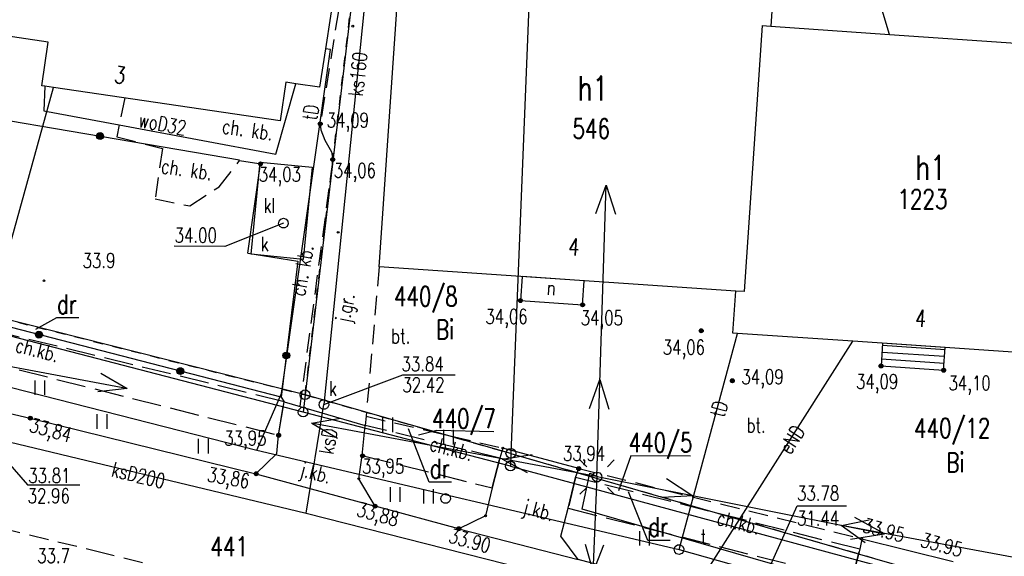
# Model space of a CAD drawing. Header units: millimetres. Extents: x 1427 to 82594, y 2364 to 16149.
# Tile 11 of 58: x 1592 to 1643, y 2424 to 2451. Entities that reach past the tile are written whole.
import ezdxf
from ezdxf.enums import TextEntityAlignment as Align

# ---------------------------------------------------------------- set-up
doc = ezdxf.new("R2010")
doc.units = ezdxf.units.MM
for name, pattern in [('2', [1, 0.5, -0.5]), ('423', [2, 1.5, -0.5]), ('424', [1.5, 1, -0.5]), ('901', [0])]:
    doc.linetypes.add(name, pattern=pattern)
for name, color, linetype in [('202-punkt_graniczny', 7, 'Continuous'), ('210-oznaczenie_konturu_uzytku_g', 7, 'Continuous'), ('211-numer_dzialki_ewidencyjnej', 7, 'Continuous'), ('218-kontur_uzytku_gruntowego', 7, 'Continuous'), ('219-dzialka_ewidencyjna', 7, 'Continuous'), ('238-Punkt_adresowy_budynku', 7, 'Continuous'), ('312-budynek_ewidencyjny', 7, 'Continuous'), ('312-oznaczenie_budynku_ewidency', 7, 'Continuous'), ('chodnik', 7, 'Continuous'), ('chodnik-Atr17', 7, 'Continuous'), ('jezdnia', 7, 'Continuous'), ('jezdnia-Atr17', 7, 'Continuous'), ('komora_podziemna', 7, 'Continuous'), ('komora_podziemna-Atr17', 7, 'Continuous'), ('kraweznik', 7, 'Continuous'), ('latarnia', 7, 'Continuous'), ('nowy_pomiar', 7, 'Continuous'), ('obszar_utwardzony', 7, 'Continuous'), ('obszar_utwardzony-Atr17', 7, 'Continuous'), ('ogrodzenie_trwale', 7, 'Continuous'), ('osadnik__szambo', 7, 'Continuous'), ('osadnik__szambo-Atr17', 7, 'Continuous'), ('pikieta_naturalna', 7, 'Continuous'), ('pikieta_naturalna-Atr2', 7, 'Continuous'), ('pikieta_sztuczna', 7, 'Continuous'), ('pikieta_sztuczna-Atr2', 7, 'Continuous'), ('przewod_elektroenergetyczny_nis', 7, 'Continuous'), ('przewod_elektroenergetyczny_pod', 7, 'Continuous'), ('przewod_kanalizacyjny', 7, 'Continuous'), ('przewod_kanalizacyjny-Atr1', 7, 'Continuous'), ('przewod_telekomunikacyjny_podzi', 7, 'Continuous'), ('przewod_wodociagowy', 7, 'Continuous'), ('przewod_wodociagowy-Atr1', 7, 'Continuous'), ('rzedna-Atr2', 7, 'Continuous'), ('rzedna-Atr3', 7, 'Continuous'), ('schody', 7, 'Continuous'), ('slup_przewodow_napowietrznych', 7, 'Continuous'), ('trawnik', 7, 'Continuous'), ('wlaz_do_komory_lub_kanalu_-_okr', 7, 'Continuous')]:
    doc.layers.add(name, color=color, linetype=linetype)
doc.styles.add('STYL_ARIAL', font='simplex', dxfattribs={"width": 0.75, "oblique": 0.1})

# ---------------------------------------------------------------- blocks, each defined once
blk = doc.blocks.new('202')
at = {"color": 0}
blk.add_circle((0, 0), 0.25, dxfattribs=at)
blk = doc.blocks.new('US15')
at = {"color": 7}
blk.add_polyline3d([(0, 0.25, 0), (0.1352, 0.2103, 0), (0.2274, 0.1039, 0), (0.2475, -0.0356, 0), (0.1889, -0.1637, 0), (0.0704, -0.2399, 0), (-0.0704, -0.2399, 0), (-0.1889, -0.1637, 0), (-0.2475, -0.0356, 0), (-0.2274, 0.1039, 0), (-0.1352, 0.2103, 0), (0, 0.25, 0)], dxfattribs=at)
blk = doc.blocks.new('US22')
at = {"color": 7}
blk.add_polyline3d([(0, 0.25, 0), (0.1352, 0.2103, 0), (0.2274, 0.1039, 0), (0.2475, -0.0356, 0), (0.1889, -0.1637, 0), (0.0704, -0.2399, 0), (-0.0704, -0.2399, 0), (-0.1889, -0.1637, 0), (-0.2475, -0.0356, 0), (-0.2274, 0.1039, 0), (-0.1352, 0.2103, 0), (0, 0.25, 0)], dxfattribs=at)
blk = doc.blocks.new('SM01')
at = {"color": 7}
for points in [[(-0.53, 0.531, 0), (-0.883, 0.884, 0)], [(0.531, 0.531, 0), (0.884, 0.884, 0)], [(0, 0.25, 0), (0.1352, 0.2103, 0), (0.2274, 0.1039, 0), (0.2475, -0.0356, 0), (0.1889, -0.1637, 0), (0.0704, -0.2399, 0), (-0.0704, -0.2399, 0), (-0.1889, -0.1637, 0), (-0.2475, -0.0356, 0), (-0.2274, 0.1039, 0), (-0.1352, 0.2103, 0), (0, 0.25, 0)], [(-0.53, -0.53, 0), (-0.883, -0.883, 0)], [(0.531, -0.53, 0), (0.884, -0.883, 0)]]:
    blk.add_polyline3d(points, dxfattribs=at)
blk = doc.blocks.new('PW01')
at = {"color": 7}
blk.add_polyline3d([(0.045, 0, 0), (0.0318, -0.0318, 0), (0, -0.045, 0), (-0.0318, -0.0318, 0), (-0.045, 0, 0), (-0.0318, 0.0318, 0), (0, 0.045, 0), (0.0318, 0.0318, 0), (0.045, 0, 0)], dxfattribs=at)
blk = doc.blocks.new('TU04')
at = {"color": 7}
for points in [[(0, 0, 0), (0, 0.75, 0)], [(0.5, 0, 0), (0.5, 0.75, 0)]]:
    blk.add_polyline3d(points, dxfattribs=at)
blk = doc.blocks.new('801')
at = {"color": 0}
for radius in [0.1, 0.09, 0.08, 0.07, 0.06, 0.05, 0.04, 0.03, 0.02, 0.01]:
    blk.add_circle((0, 0), radius, dxfattribs=at)

msp = doc.modelspace()

# ---------------------------------------------------------------- linework, layer by layer
at = {"layer": '210-oznaczenie_konturu_uzytku_g', "color": 3}
for points in [[(1595.371, 2435.947, 0), (1594.227, 2435.947, 0), (1593.154, 2435.339, 0)], [(1614.518, 2427.499, 0), (1613.374, 2427.499, 0), (1612.314, 2430.236, 0)], [(1625.742, 2424.508, 0), (1624.597, 2424.508, 0), (1623.615, 2426.998, 0)]]:
    msp.add_polyline3d(points, dxfattribs=at)
at = {"layer": '218-kontur_uzytku_gruntowego', "color": 3, "linetype": '2'}
for points in [[(1606.996, 2431.991, 0), (1611.946, 2473.841, 0)], [(1579.646, 2438.901, 0), (1606.996, 2431.991, 0)], [(1606.996, 2431.991, 0), (1617.566, 2428.981, 0)], [(1617.566, 2428.981, 0), (1654.156, 2418.411, 0)]]:
    msp.add_polyline3d(points, dxfattribs=at)
at = {"layer": '219-dzialka_ewidencyjna', "color": 7}
for points in [[(1611.946, 2473.841, 0), (1606.996, 2431.991, 0)], [(1619.336, 2472.851, 0), (1617.566, 2428.981, 0)], [(1606.996, 2431.991, 0), (1579.646, 2438.901, 0)], [(1606.896, 2431.101, 0), (1579.526, 2438.201, 0)], [(1606.996, 2431.991, 0), (1606.896, 2431.101, 0)], [(1617.566, 2428.981, 0), (1606.996, 2431.991, 0)], [(1617.546, 2428.331, 0), (1606.896, 2431.101, 0)], [(1617.566, 2428.981, 0), (1617.546, 2428.331, 0)], [(1617.566, 2428.981, 0), (1654.156, 2418.411, 0)], [(1617.546, 2428.331, 0), (1654.156, 2418.411, 0)]]:
    msp.add_polyline3d(points, dxfattribs=at)
at = {"layer": '312-budynek_ewidencyjny', "color": 7}
for points in [[(1607.726, 2459.761, 0), (1607.097, 2455.507, 0), (1606.787, 2453.41, 0), (1607.695, 2453.274, 0), (1608.559, 2453.146, 0), (1608.043, 2449.763, 0), (1607.742, 2447.792, 0), (1606.516, 2447.972, 0), (1606.001, 2448.047, 0)], [(1610.8, 2438.572, 0), (1611.884, 2454.294, 0)], [(1631.059, 2452.984, 0), (1630.919, 2450.929, 0)], [(1593.803, 2450.109, 0), (1587.146, 2451.096, 0)], [(1630.48, 2450.959, 0), (1629.546, 2437.291, 0)], [(1593.471, 2447.874, 0), (1593.803, 2450.109, 0)], [(1605.719, 2446.077, 0), (1594.072, 2447.786, 0), (1593.632, 2447.85, 0), (1593.471, 2447.874, 0)], [(1606.001, 2448.047, 0), (1605.719, 2446.077, 0)], [(1629.546, 2437.291, 0), (1629.117, 2437.32, 0), (1610.8, 2438.572, 0)], [(1628.97, 2435.165, 0), (1629.117, 2437.32, 0)], [(1647.776, 2433.88, 0), (1647.34, 2433.91, 0), (1635.14, 2434.744, 0), (1629.204, 2435.149, 0), (1628.97, 2435.165, 0)]]:
    msp.add_polyline3d(points, dxfattribs=at)
at = {"layer": 'chodnik', "color": 7, "linetype": '423'}
for points in [[(1568.136, 2440.921, 0), (1567.686, 2439.461, 0), (1582.616, 2435.721, 0), (1605.639, 2429.912, 0), (1605.918, 2431.638, 0), (1582.956, 2437.241, 0), (1568.136, 2440.921, 0)], [(1617.006, 2428.731, 0), (1610.086, 2430.422, 0)], [(1609.936, 2428.871, 0), (1616.606, 2427.211, 0)], [(1616.606, 2427.211, 0), (1617.006, 2428.731, 0)], [(1620.517, 2426.161, 0), (1635.085, 2422.469, 0), (1635.484, 2424.053, 0), (1620.894, 2427.745, 0), (1620.517, 2426.161, 0)]]:
    msp.add_polyline3d(points, dxfattribs=at)
at = {"layer": 'jezdnia', "color": 7, "linetype": '424'}
for points in [[(1616.771, 2457.954, 0), (1616.411, 2462.573, 0), (1613.633, 2462.804, 0), (1610.196, 2462.537, 0), (1607.741, 2463.388, 0), (1607.529, 2460.767, 0), (1608.483, 2460.267, 0), (1609.09, 2459.254, 0), (1608.559, 2453.146, 0), (1608.709, 2451.722, 0), (1607.775, 2445.913, 0), (1607.804, 2445.604, 0), (1608.008, 2445.072, 0), (1608.346, 2444.474, 0), (1608.417, 2444.08, 0), (1606.724, 2431.402, 0)], [(1610.8, 2438.572, 0), (1610.132, 2430.887, 0), (1610.086, 2430.422, 0)], [(1563.696, 2431.921, 0), (1596.226, 2423.971, 0)], [(1610.132, 2430.887, 0), (1617.156, 2429.251, 0)], [(1596.226, 2423.971, 0), (1622.536, 2417.511, 0)]]:
    msp.add_polyline3d(points, dxfattribs=at)
at = {"layer": 'kraweznik', "color": 7}
for points in [[(1550.036, 2441.421, 0), (1561.896, 2438.301, 0), (1567.556, 2436.931, 0), (1567.736, 2436.891, 0), (1587.666, 2432.011, 0), (1592.882, 2430.79, 0), (1604.474, 2427.934, 0), (1605.542, 2428.971, 0), (1605.639, 2429.912, 0), (1605.918, 2431.638, 0), (1610.086, 2430.422, 0)], [(1621.053, 2428.2, 0), (1617.156, 2429.251, 0), (1617.006, 2428.731, 0), (1616.606, 2427.211, 0), (1616.266, 2425.771, 0), (1614.893, 2425.111, 0), (1610.594, 2426.269, 0), (1609.756, 2427.681, 0), (1609.936, 2428.871, 0), (1610.086, 2430.422, 0)], [(1635.598, 2424.577, 0), (1635.484, 2424.053, 0), (1635.085, 2422.469, 0), (1634.747, 2420.936, 0), (1633.465, 2420.212, 0), (1621.02, 2423.528, 0), (1620.141, 2424.725, 0), (1620.517, 2426.161, 0), (1620.894, 2427.745, 0), (1621.053, 2428.2, 0)], [(1604.474, 2427.934, 0), (1610.594, 2426.269, 0)], [(1614.893, 2425.111, 0), (1621.02, 2423.528, 0)], [(1635.598, 2424.584, 0), (1640.28, 2423.432, 0)]]:
    msp.add_polyline3d(points, dxfattribs=at)
at = {"layer": 'nowy_pomiar', "color": 7}
msp.add_polyline3d([(1630.48, 2450.959, 0), (1630.919, 2450.929, 0), (1637.013, 2450.509, 0), (1643.503, 2450.062, 0), (1644.821, 2449.972, 0), (1648.856, 2449.694, 0)], dxfattribs=at)
at = {"layer": 'obszar_utwardzony', "color": 7, "linetype": '424'}
for points in [[(1597.746, 2447.247, 0), (1597.454, 2445.862, 0), (1597.326, 2445.253, 0), (1599.666, 2444.643, 0), (1599.296, 2442.063, 0), (1601.076, 2441.693, 0), (1602.576, 2442.683, 0), (1603.636, 2444.023, 0), (1604.706, 2443.856, 0)], [(1605.769, 2431.875, 0), (1605.918, 2431.638, 0)], [(1621.053, 2428.2, 0), (1621.053, 2428.2, 0), (1635.598, 2424.584, 0)]]:
    msp.add_polyline3d(points, dxfattribs=at)
at = {"layer": 'ogrodzenie_trwale', "color": 7, "linetype": '901'}
for points in [[(1604.049, 2439.266, 0), (1606.631, 2438.859, 0), (1605.769, 2431.875, 0), (1580.096, 2438.491, 0), (1582.286, 2447.691, 0), (1603.636, 2444.071, 0)], [(1604.049, 2439.266, 0), (1604.706, 2443.856, 0)]]:
    msp.add_polyline3d(points, dxfattribs=at)
at = {"layer": 'ogrodzenie_trwale', "color": 7}
for centre, radius in [((1596.464, 2445.287), 0.175), ((1596.464, 2445.287), 0.158), ((1596.464, 2445.287), 0.14), ((1596.464, 2445.287), 0.122), ((1596.464, 2445.287), 0.105), ((1596.464, 2445.287), 0.0875), ((1596.464, 2445.287), 0.07), ((1596.464, 2445.287), 0.0525), ((1596.464, 2445.287), 0.035), ((1593.326, 2435.081), 0.175), ((1593.326, 2435.081), 0.158), ((1593.326, 2435.081), 0.14), ((1593.326, 2435.081), 0.122), ((1593.326, 2435.081), 0.105), ((1593.326, 2435.081), 0.0875), ((1593.326, 2435.081), 0.07), ((1593.326, 2435.081), 0.0525), ((1593.326, 2435.081), 0.035), ((1606.032, 2434.009), 0.175), ((1606.032, 2434.009), 0.158), ((1606.032, 2434.009), 0.14), ((1606.032, 2434.009), 0.122), ((1606.032, 2434.009), 0.105), ((1606.032, 2434.009), 0.0875), ((1606.032, 2434.009), 0.07), ((1606.032, 2434.009), 0.0525), ((1606.032, 2434.009), 0.035), ((1600.589, 2433.209), 0.175), ((1600.589, 2433.209), 0.158), ((1600.589, 2433.209), 0.14), ((1600.589, 2433.209), 0.122), ((1600.589, 2433.209), 0.105), ((1600.589, 2433.209), 0.0875), ((1600.589, 2433.209), 0.07), ((1600.589, 2433.209), 0.0525), ((1600.589, 2433.209), 0.035)]:
    msp.add_circle(centre, radius, dxfattribs=at)
at = {"layer": 'osadnik__szambo', "color": 34}
msp.add_polyline3d([(1604.696, 2443.941, 0), (1607.366, 2443.681, 0), (1606.896, 2438.951, 0), (1604.226, 2439.211, 0), (1604.696, 2443.941, 0)], dxfattribs=at)
at = {"layer": 'przewod_elektroenergetyczny_nis', "color": 1}
for points in [[(1621.927, 2441.314, 0), (1622.466, 2442.761, 0)], [(1621.975, 2427.792, 0), (1622.463, 2442.769, 0), (1622.943, 2441.273, 0)], [(1583.135, 2435.121, 0), (1588.047, 2434.159, 0), (1597.831, 2432.33, 0)], [(1596.502, 2433.097, 0), (1597.852, 2432.323, 0), (1596.358, 2432.143, 0)], [(1621.606, 2431.291, 0), (1622.128, 2432.771, 0), (1622.597, 2431.254, 0)], [(1621.972, 2427.794, 0), (1607.326, 2430.53, 0), (1608.818, 2430.786, 0)], [(1607.336, 2430.53, 0), (1608.665, 2429.764, 0)], [(1618.416, 2427.975, 0), (1617.128, 2428.69, 0), (1618.661, 2428.926, 0)], [(1621.976, 2427.816, 0), (1621.368, 2412.833, 0), (1620.928, 2414.283, 0)], [(1622.004, 2427.79, 0), (1636.758, 2424.842, 0), (1635.231, 2425.689, 0)], [(1625.569, 2427.687, 0), (1626.914, 2426.806, 0), (1625.349, 2426.72, 0)], [(1649.129, 2422.567, 0), (1634.55, 2425.28, 0), (1635.976, 2425.571, 0)], [(1635.771, 2424.392, 0), (1634.539, 2425.27, 0)], [(1635.019, 2424.569, 0), (1636.742, 2424.84, 0)], [(1621.377, 2424.324, 0), (1621.789, 2422.873, 0), (1622.35, 2424.277, 0)]]:
    msp.add_polyline3d(points, dxfattribs=at)
at = {"layer": 'przewod_elektroenergetyczny_pod', "color": 1}
for points in [[(1618.196, 2408.091, 0), (1635.14, 2434.744, 0)], [(1696.456, 2395.431, 0), (1696.346, 2398.311, 0), (1698.016, 2408.261, 0), (1681.776, 2413.421, 0), (1669.776, 2416.891, 0), (1660.766, 2414.831, 0), (1644.446, 2419.541, 0), (1631.796, 2423.071, 0), (1621.236, 2426.111, 0), (1621.626, 2427.961, 0), (1622.016, 2427.791, 0)]]:
    msp.add_polyline3d(points, dxfattribs=at)
at = {"layer": 'przewod_elektroenergetyczny_pod', "color": 7}
for points in [[(1616.699, 2430.083, 0), (1613.759, 2430.152, 0), (1612.825, 2429.924, 0)], [(1626.8, 2428.835, 0), (1623.73, 2428.852, 0), (1623.095, 2427.064, 0)]]:
    msp.add_polyline3d(points, dxfattribs=at)
at = {"layer": 'przewod_kanalizacyjny', "color": 34}
for points in [[(1611.003, 2461.475, 0), (1607.966, 2431.491, 0)], [(1637.013, 2450.509, 0), (1635.676, 2454.961, 0), (1635.516, 2455.501, 0)], [(1532.146, 2445.021, 0), (1559.746, 2437.771, 0), (1590.076, 2429.991, 0), (1607.046, 2425.901, 0), (1629.556, 2420.181, 0)], [(1607.046, 2425.901, 0), (1607.966, 2431.491, 0)]]:
    msp.add_polyline3d(points, dxfattribs=at)
at = {"layer": 'przewod_telekomunikacyjny_podzi', "color": 30}
for points in [[(1533.646, 2450.961, 0), (1535.816, 2448.901, 0), (1540.066, 2445.521, 0), (1573.806, 2436.991, 0), (1604.526, 2429.141, 0), (1626.206, 2424.041, 0), (1634.656, 2421.661, 0)], [(1604.526, 2429.141, 0), (1605.786, 2432.051, 0), (1608.306, 2449.731, 0), (1608.043, 2449.763, 0)], [(1626.206, 2424.041, 0), (1629.204, 2435.149, 0)]]:
    msp.add_polyline3d(points, dxfattribs=at)
at = {"layer": 'przewod_wodociagowy', "color": 5}
for points in [[(1593.632, 2447.85, 0), (1593.586, 2446.591, 0), (1597.454, 2445.862, 0)], [(1597.454, 2445.862, 0), (1605.486, 2444.351, 0), (1606.516, 2447.972, 0)], [(1587.726, 2424.821, 0), (1594.072, 2447.786, 0)]]:
    msp.add_polyline3d(points, dxfattribs=at)
at = {"layer": 'rzedna-Atr2', "color": 7}
for points in [[(1605.886, 2440.811, 0), (1602.872, 2439.606, 0), (1600.28, 2439.623, 0)], [(1607.966, 2431.491, 0), (1612.016, 2433.016, 0), (1614.699, 2433.016, 0)], [(1589.866, 2430.651, 0), (1592.744, 2427.36, 0), (1595.419, 2427.36, 0)], [(1629.666, 2420.471, 0), (1632.266, 2426.281, 0), (1634.803, 2426.281, 0)]]:
    msp.add_polyline3d(points, dxfattribs=at)
at = {"layer": 'schody', "color": 7}
for points in [[(1618.142, 2438.07, 0), (1618.058, 2436.833, 0), (1621.25, 2436.615, 0), (1621.335, 2437.852, 0), (1618.142, 2438.07, 0)], [(1636.662, 2434.64, 0), (1636.582, 2433.472, 0), (1639.795, 2433.253, 0), (1639.874, 2434.42, 0), (1636.662, 2434.64, 0)], [(1639.842, 2433.951, 0), (1636.63, 2434.171, 0)], [(1639.866, 2434.301, 0), (1636.654, 2434.52, 0)], [(1639.818, 2433.602, 0), (1636.606, 2433.822, 0)]]:
    msp.add_polyline3d(points, dxfattribs=at)

# ---------------------------------------------------------------- block references
at = {"layer": '202-punkt_graniczny', "color": 7}
for p in [(1606.996, 2431.991), (1606.896, 2431.101), (1617.566, 2428.981), (1617.546, 2428.331)]:
    msp.add_blockref('202', p, dxfattribs=at)
at = {"layer": 'jezdnia', "color": 7}
msp.add_blockref('801', (1614.893, 2425.111, 33.901), dxfattribs=at)
at = {"layer": 'komora_podziemna', "color": 30, "rotation": 345.9633799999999}
msp.add_blockref('US15', (1626.206, 2424.041), dxfattribs=at)
at = {"layer": 'latarnia', "color": 7}
msp.add_blockref('SM01', (1621.993, 2427.763), dxfattribs=at)
at = {"layer": 'ogrodzenie_trwale', "color": 7}
for p in [(1607.775, 2445.913, 34.086), (1608.417, 2444.08, 34.061), (1605.639, 2429.912, 33.947), (1609.949, 2428.855, 33.954), (1604.483, 2427.932, 33.862), (1610.594, 2426.269, 33.884)]:
    msp.add_blockref('801', p, dxfattribs=at)
at = {"layer": 'pikieta_naturalna', "color": 7}
for p in [(1609.446, 2450.931), (1608.696, 2440.341), (1593.586, 2437.851)]:
    msp.add_blockref('PW01', p, dxfattribs=at)
at = {"layer": 'pikieta_sztuczna', "color": 7}
for p in [(1617.156, 2429.251), (1609.756, 2427.681), (1616.266, 2425.771), (1635.598, 2424.577)]:
    msp.add_blockref('PW01', p, dxfattribs=at)
at = {"layer": 'pikieta_sztuczna-Atr2', "color": 7}
for p in [(1604.706, 2443.856, 34.029), (1618.058, 2436.833, 34.059), (1621.251, 2436.615, 34.052), (1627.344, 2435.281, 34.058), (1636.582, 2433.473, 34.088), (1639.795, 2433.253, 34.097), (1628.943, 2432.712, 34.093), (1592.882, 2430.79, 33.935), (1621.053, 2428.2, 33.939)]:
    msp.add_blockref('801', p, dxfattribs=at)
at = {"layer": 'slup_przewodow_napowietrznych', "color": 7}
msp.add_blockref('US15', (1614.216, 2426.661), dxfattribs=at)
at = {"layer": 'trawnik', "color": 7}
for p in [(1593.13, 2431.983), (1596.323, 2430.247), (1610.997, 2430.079), (1614.119, 2429.438), (1601.53, 2428.983), (1611.387, 2426.497), (1613.101, 2426.4), (1624.195, 2424.24)]:
    msp.add_blockref('TU04', p, dxfattribs=at)
at = {"layer": 'wlaz_do_komory_lub_kanalu_-_okr', "color": 7}
for p in [(1605.886, 2440.811), (1607.966, 2431.491)]:
    msp.add_blockref('US22', p, dxfattribs=at)

# ---------------------------------------------------------------- texts
at = {"layer": '210-oznaczenie_konturu_uzytku_g', "color": 3, "style": 'STYL_ARIAL', "width": 0.75}
for s, p in [('dr', (1594.247, 2435.849)), ('Bi', (1613.717, 2434.547)), ('dr', (1613.395, 2427.401)), ('Bi', (1639.933, 2427.71)), ('dr', (1624.618, 2424.41))]:
    msp.add_text(s, height=1, dxfattribs=at).set_placement(p, align=Align.BOTTOM_LEFT)
at = {"layer": '211-numer_dzialki_ewidencyjnej', "color": 7, "style": 'STYL_ARIAL', "width": 0.75}
for s, p in [('440/8', (1611.558, 2436.248)), ('440/7', (1613.518, 2429.971)), ('440/12', (1638.274, 2429.478)), ('440/5', (1623.614, 2428.739))]:
    msp.add_text(s, height=1, dxfattribs=at).set_placement(p, align=Align.BOTTOM_LEFT)
msp.add_text('441', height=1, dxfattribs=at).set_placement((1602.135, 2424.698), align=Align.TOP_LEFT)
at = {"layer": '238-Punkt_adresowy_budynku', "color": 7, "style": 'STYL_ARIAL', "width": 0.75}
for s, rotation, p in [('3', 352.523, (1597.402, 2447.729)), ('4', 356.901, (1620.768, 2438.899)), ('4', 356.89, (1638.578, 2435.219))]:
    msp.add_text(s, height=0.875, rotation=rotation, dxfattribs=at).set_placement(p, align=Align.BOTTOM_CENTER)
at = {"layer": '312-oznaczenie_budynku_ewidency', "color": 7, "style": 'STYL_ARIAL', "width": 0.75}
for s, height, p in [('h1', 1.25, (1620.997, 2448.371)), ('546', 1, (1620.731, 2446.168))]:
    msp.add_text(s, height=height, dxfattribs=at).set_placement(p, align=Align.TOP_LEFT)
msp.add_text('h1', height=1.25, dxfattribs=at).set_placement((1639.128, 2443.663), align=Align.MIDDLE_CENTER)
msp.add_text('1223', height=1, dxfattribs=at).set_placement((1637.424, 2441.244), align=Align.BOTTOM_LEFT)
at = {"layer": 'chodnik-Atr17', "color": 7, "style": 'STYL_ARIAL', "width": 0.75}
for rotation, p in [(345.835, (1592.006, 2433.991)), (345.392, (1613.276, 2428.931)), (346.425, (1628.036, 2425.111))]:
    msp.add_text('ch.kb.', height=0.75, rotation=rotation, dxfattribs=at).set_placement(p, align=Align.BOTTOM_LEFT)
at = {"layer": 'jezdnia', "color": 7, "style": 'STYL_ARIAL', "width": 0.75}
msp.add_text('j.gr.', height=0.75, rotation=79.1196, dxfattribs=at).set_placement((1609.501, 2435.613), align=Align.BOTTOM_LEFT)
at = {"layer": 'jezdnia-Atr17', "color": 7, "style": 'STYL_ARIAL', "width": 0.75}
for rotation, p in [(345.342, (1606.624, 2427.608)), (345.356, (1618.076, 2425.681))]:
    msp.add_text('j.kb.', height=0.75, rotation=rotation, dxfattribs=at).set_placement(p, align=Align.BOTTOM_LEFT)
at = {"layer": 'komora_podziemna-Atr17', "color": 7, "style": 'STYL_ARIAL', "width": 0.75}
msp.add_text('t', height=0.75, dxfattribs=at).set_placement((1627.316, 2424.102), align=Align.BOTTOM_LEFT)
at = {"layer": 'obszar_utwardzony-Atr17', "color": 7, "style": 'STYL_ARIAL', "width": 0.75}
for rotation, p in [(351.667, (1602.662, 2445.212)), (351.667, (1599.534, 2443.168)), (80.1169, (1607.212, 2436.982))]:
    msp.add_text('ch. kb.', height=0.75, rotation=rotation, dxfattribs=at).set_placement(p, align=Align.BOTTOM_LEFT)
for p in [(1611.415, 2434.409), (1629.67, 2429.825)]:
    msp.add_text('bt.', height=0.75, dxfattribs=at).set_placement(p, align=Align.BOTTOM_LEFT)
at = {"layer": 'ogrodzenie_trwale', "color": 7, "style": 'STYL_ARIAL', "width": 0.75}
for s, p in [('34,09', (1608.108, 2446.483)), ('34,06', (1608.47, 2443.897)), ('33,95', (1602.842, 2430.138)), ('33,95', (1609.921, 2428.697))]:
    msp.add_text(s, height=0.75, dxfattribs=at).set_placement(p, align=Align.TOP_LEFT)
for s, rotation, p in [('33,86', 350.1004, (1602.061, 2428.285)), ('33,88', 344.9967, (1609.785, 2426.5))]:
    msp.add_text(s, height=0.75, rotation=rotation, dxfattribs=at).set_placement(p, align=Align.TOP_LEFT)
at = {"layer": 'osadnik__szambo-Atr17', "color": 34, "style": 'STYL_ARIAL', "width": 0.75}
msp.add_text('kl', height=0.75, dxfattribs=at).set_placement((1604.859, 2441.121), align=Align.BOTTOM_LEFT)
at = {"layer": 'pikieta_naturalna-Atr2', "color": 7, "style": 'STYL_ARIAL', "width": 0.75}
for s, p in [('33.9', (1595.566, 2438.292)), ('33.7', (1593.236, 2423.122))]:
    msp.add_text(s, height=0.75, dxfattribs=at).set_placement(p, align=Align.BOTTOM_LEFT)
at = {"layer": 'pikieta_sztuczna-Atr2', "color": 7, "style": 'STYL_ARIAL', "width": 0.75}
for s, p in [('34,03', (1604.616, 2443.694)), ('34,06', (1616.26, 2436.39)), ('34,05', (1621.155, 2436.32)), ('34,06', (1625.368, 2434.808)), ('34,09', (1629.41, 2433.291)), ('34,09', (1635.294, 2433.049)), ('34,10', (1640.045, 2432.974)), ('33,94', (1620.241, 2429.351))]:
    msp.add_text(s, height=0.75, dxfattribs=at).set_placement(p, align=Align.TOP_LEFT)
msp.add_text('33,84', height=0.75, rotation=344.7956, dxfattribs=at).set_placement((1592.982, 2430.83), align=Align.TOP_LEFT)
for s, rotation, p in [('33.95', 344.9876, (1635.521, 2424.735)), ('33.90', 344.595, (1614.257, 2424.201)), ('33.95', 344.9876, (1638.499, 2423.981))]:
    msp.add_text(s, height=0.75, rotation=rotation, dxfattribs=at).set_placement(p, align=Align.BOTTOM_LEFT)
at = {"layer": 'przewod_elektroenergetyczny_pod', "color": 1, "style": 'STYL_ARIAL', "width": 0.75}
msp.add_text('eND', height=0.75, rotation=57.554, dxfattribs=at).set_placement((1631.609, 2429.077), align=Align.MIDDLE_LEFT)
at = {"layer": 'przewod_kanalizacyjny', "color": 34, "style": 'STYL_ARIAL', "width": 0.75}
msp.add_text('ks160', height=0.75, rotation=83.8678, dxfattribs=at).set_placement((1610.183, 2447.278), align=Align.BOTTOM_LEFT)
at = {"layer": 'przewod_kanalizacyjny-Atr1', "color": 34, "style": 'STYL_ARIAL', "width": 0.75}
for s, rotation, p in [('ksD', 80.654, (1608.071, 2428.963)), ('ksD200', 346.449, (1597.089, 2428.181))]:
    msp.add_text(s, height=0.75, rotation=rotation, dxfattribs=at).set_placement(p, align=Align.MIDDLE_LEFT)
at = {"layer": 'przewod_telekomunikacyjny_podzi', "color": 30, "style": 'STYL_ARIAL', "width": 0.75}
for rotation, p in [(81.888, (1607.234, 2446.116)), (74.896, (1628.157, 2430.885))]:
    msp.add_text('tD', height=0.75, rotation=rotation, dxfattribs=at).set_placement(p, align=Align.MIDDLE_LEFT)
at = {"layer": 'przewod_wodociagowy-Atr1', "color": 5, "style": 'STYL_ARIAL', "width": 0.75}
msp.add_text('woD32', height=0.75, rotation=349.339, dxfattribs=at).set_placement((1598.469, 2446.134), align=Align.MIDDLE_LEFT)
at = {"layer": 'rzedna-Atr2', "color": 34, "style": 'STYL_ARIAL', "width": 0.75}
for s, p in [('34.00', (1600.297, 2439.588)), ('33.84', (1611.947, 2432.974)), ('33.81', (1592.777, 2427.241)), ('33.78', (1632.266, 2426.33))]:
    msp.add_text(s, height=0.75, dxfattribs=at).set_placement(p, align=Align.BOTTOM_LEFT)
at = {"layer": 'rzedna-Atr3', "color": 34, "style": 'STYL_ARIAL', "width": 0.75}
for s, p in [('32.42', (1611.993, 2431.904)), ('32.96', (1592.744, 2426.201)), ('31.44', (1632.266, 2425.054))]:
    msp.add_text(s, height=0.75, dxfattribs=at).set_placement(p, align=Align.BOTTOM_LEFT)
at = {"layer": 'schody', "color": 7, "style": 'STYL_ARIAL', "width": 0.75}
msp.add_text('n', height=0.75, rotation=356.3042, dxfattribs=at).set_placement((1619.378, 2436.905), align=Align.BOTTOM_LEFT)
at = {"layer": 'wlaz_do_komory_lub_kanalu_-_okr', "color": 7, "style": 'STYL_ARIAL', "width": 0.75}
msp.add_text('k', height=0.75, dxfattribs=at).set_placement((1604.716, 2439.738), align=Align.MIDDLE_LEFT)
msp.add_text('k', height=0.75, dxfattribs=at).set_placement((1608.217, 2431.719), align=Align.BOTTOM_LEFT)

doc.saveas('drawing.dxf')
